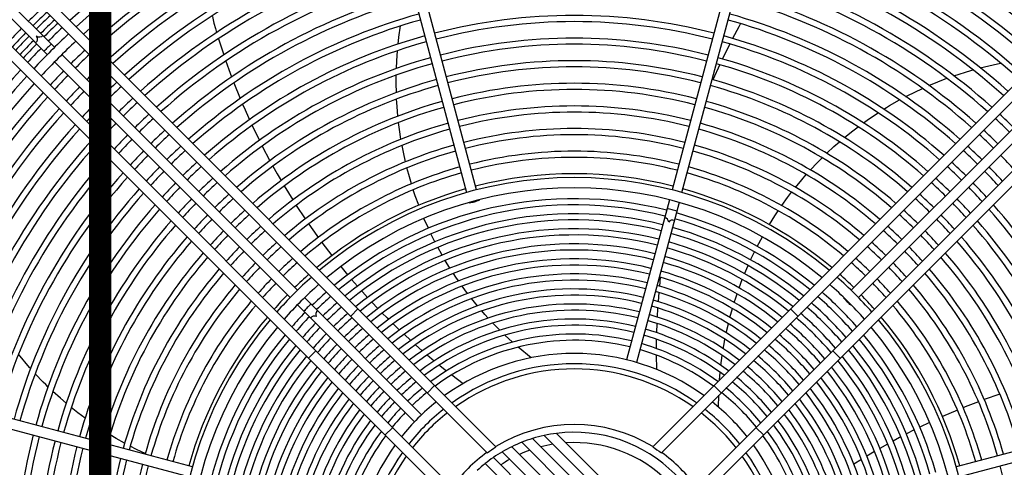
# Model space of a CAD drawing. Header units: centimetres. Extents: x -92429 to 178773, y 2337 to 428125.
# Tile 53 of 138: x 162343 to 162387, y 9171 to 9191. Entities that reach past the tile are written whole.
import ezdxf

# ---------------------------------------------------------------- set-up
doc = ezdxf.new("R2010")
doc.units = ezdxf.units.CM
doc.header["$LTSCALE"] = 50
doc.layers.add('Dach_Ist$0$RYSUNKOWE_NIEDRUK', color=6, linetype='Continuous', plot=False)
doc.layers.add('WL_urządzenia', color=1, linetype='Continuous')

msp = doc.modelspace()

# ---------------------------------------------------------------- linework, layer by layer
at = {"layer": 'Dach_Ist$0$RYSUNKOWE_NIEDRUK', "color": 8, "const_width": 1, "elevation": 2170}
msp.add_lwpolyline([(162474.34, 8804.997), (162761.334, 8893.291), (162225.915, 8893.291), (162346.373, 8893.291), (162346.373, 8733.149), (162346.373, 13607.706), (162346.373, 13508.773), (162262.567, 13508.773), (162671.299, 13508.773), (162444.719, 13577.681)], dxfattribs=at)
at = {"layer": 'WL_urządzenia', "color": 1, "linetype": 'Continuous'}
for p, q in [((162359.009, 9198.072, 2170), (162362.896, 9183.566, 2170)), ((162363.344, 9183.686, 2170), (162359.457, 9198.192, 2170)), ((162376.044, 9198.192, 2170), (162372.157, 9183.686, 2170)), ((162372.604, 9183.566, 2170), (162376.491, 9198.072, 2170)), ((162340.187, 9196.138, 2170), (162364.216, 9172.109, 2170)), ((162371.285, 9172.109, 2170), (162395.314, 9196.138, 2170)), ((162363.825, 9171.844, 2170), (162339.859, 9195.81, 2170)), ((162395.641, 9195.81, 2170), (162371.676, 9171.844, 2170)), ((162338.286, 9194.237, 2170), (162362.252, 9170.271, 2170)), ((162373.249, 9170.271, 2170), (162397.215, 9194.237, 2170)), ((162361.987, 9169.881, 2170), (162337.959, 9193.909, 2170)), ((162397.542, 9193.909, 2170), (162373.514, 9169.881, 2170)), ((162341.204, 9193.22, 2170), (162344.317, 9190.107, 2170)), ((162340.876, 9192.893, 2170), (162343.99, 9189.779, 2170)), ((162351.442, 9191.499, 2170), (162351.504, 9191.191, 2170)), ((162351.504, 9191.191, 2170), (162351.566, 9190.962, 2170)), ((162351.566, 9190.962, 2170), (162351.622, 9190.773, 2170)), ((162359.847, 9190.56, 2170), (162359.922, 9191.073, 2170)), ((162375.167, 9191.036, 2170), (162374.888, 9190.51, 2170)), ((162375.244, 9191.177, 2170), (162375.167, 9191.036, 2170)), ((162359.828, 9190.401, 2170), (162359.847, 9190.56, 2170)), ((162351.706, 9190.496, 2170), (162351.945, 9189.764, 2170)), ((162359.812, 9190.259, 2170), (162359.828, 9190.401, 2170)), ((162374.758, 9190.258, 2170), (162374.427, 9189.583, 2170)), ((162355.264, 9179.16, 2170), (162344.645, 9189.779, 2170)), ((162359.748, 9189.496, 2170), (162359.782, 9189.955, 2170)), ((162390.856, 9189.779, 2170), (162380.236, 9179.16, 2170)), ((162344.317, 9189.451, 2170), (162354.937, 9178.832, 2170)), ((162352.038, 9189.491, 2170), (162352.237, 9188.941, 2170)), ((162359.731, 9189.154, 2170), (162359.748, 9189.496, 2170)), ((162374.307, 9189.328, 2170), (162373.999, 9188.645, 2170)), ((162380.564, 9178.832, 2170), (162391.184, 9189.451, 2170)), ((162386.058, 9189.186, 2170), (162386.637, 9189.325, 2170)), ((162386.637, 9189.325, 2170), (162386.973, 9189.395, 2170)), ((162352.237, 9188.941, 2170), (162352.3, 9188.773, 2170)), ((162359.72, 9188.48, 2170), (162359.723, 9188.856, 2170)), ((162384.864, 9188.826, 2170), (162385.629, 9189.069, 2170)), ((162385.629, 9189.069, 2170), (162385.725, 9189.096, 2170)), ((162352.402, 9188.505, 2170), (162352.686, 9187.8, 2170)), ((162359.728, 9188.07, 2170), (162359.72, 9188.48, 2170)), ((162383.743, 9188.39, 2170), (162384.551, 9188.714, 2170)), ((162382.691, 9187.886, 2170), (162382.759, 9187.922, 2170)), ((162382.759, 9187.922, 2170), (162383.449, 9188.259, 2170)), ((162352.797, 9187.538, 2170), (162352.861, 9187.391, 2170)), ((162359.759, 9187.445, 2170), (162359.739, 9187.777, 2170)), ((162359.797, 9187.007, 2170), (162359.759, 9187.445, 2170)), ((162381.828, 9187.398, 2170), (162381.966, 9187.481, 2170)), ((162381.966, 9187.481, 2170), (162382.416, 9187.739, 2170)), ((162352.861, 9187.391, 2170), (162353.103, 9186.847, 2170)), ((162381.066, 9186.905, 2170), (162381.449, 9187.161, 2170)), ((162381.706, 9187.324, 2170), (162381.828, 9187.398, 2170)), ((162353.222, 9186.59, 2170), (162353.55, 9185.913, 2170)), ((162359.867, 9186.408, 2170), (162359.828, 9186.721, 2170)), ((162380.248, 9186.301, 2170), (162380.546, 9186.53, 2170)), ((162380.787, 9186.707, 2170), (162381.066, 9186.905, 2170)), ((162359.935, 9185.967, 2170), (162359.867, 9186.408, 2170)), ((162379.93, 9186.042, 2170), (162380.248, 9186.301, 2170)), ((162353.677, 9185.661, 2170), (162354.026, 9184.998, 2170)), ((162360.043, 9185.383, 2170), (162359.984, 9185.687, 2170)), ((162379.457, 9185.633, 2170), (162379.707, 9185.853, 2170)), ((162360.139, 9184.95, 2170), (162360.043, 9185.383, 2170)), ((162379.135, 9185.334, 2170), (162379.457, 9185.633, 2170)), ((162354.16, 9184.752, 2170), (162354.355, 9184.407, 2170)), ((162378.4, 9184.584, 2170), (162378.707, 9184.91, 2170)), ((162378.707, 9184.91, 2170), (162378.928, 9185.133, 2170)), ((162354.355, 9184.407, 2170), (162354.53, 9184.104, 2170)), ((162360.283, 9184.383, 2170), (162360.206, 9184.677, 2170)), ((162360.407, 9183.958, 2170), (162360.283, 9184.383, 2170)), ((162378.007, 9184.14, 2170), (162378.21, 9184.373, 2170)), ((162354.672, 9183.863, 2170), (162355.062, 9183.23, 2170)), ((162377.725, 9183.798, 2170), (162378.007, 9184.14, 2170)), ((162360.581, 9183.422, 2170), (162360.49, 9183.692, 2170)), ((162360.736, 9182.991, 2170), (162360.581, 9183.422, 2170)), ((162377.367, 9183.335, 2170), (162377.55, 9183.577, 2170)), ((162355.212, 9182.994, 2170), (162355.217, 9182.987, 2170)), ((162355.217, 9182.987, 2170), (162355.622, 9182.375, 2170)), ((162363.016, 9183.118, 2170), (162363.023, 9183.095, 2170)), ((162363.47, 9183.215, 2170), (162363.464, 9183.238, 2170)), ((162372.037, 9183.238, 2170), (162370.106, 9176.031, 2170)), ((162372.484, 9183.118, 2170), (162370.553, 9175.911, 2170)), ((162377.108, 9182.976, 2170), (162377.367, 9183.335, 2170)), ((162376.793, 9182.509, 2170), (162376.949, 9182.746, 2170)), ((162355.779, 9182.146, 2170), (162356.149, 9181.623, 2170)), ((162361.17, 9181.956, 2170), (162360.973, 9182.402, 2170)), ((162376.549, 9182.121, 2170), (162376.793, 9182.509, 2170)), ((162361.347, 9181.584, 2170), (162361.289, 9181.704, 2170)), ((162356.149, 9181.623, 2170), (162356.209, 9181.542, 2170)), ((162356.373, 9181.318, 2170), (162356.822, 9180.728, 2170)), ((162361.468, 9181.346, 2170), (162361.347, 9181.584, 2170)), ((162376, 9181.141, 2170), (162376.23, 9181.572, 2170)), ((162361.792, 9180.747, 2170), (162361.598, 9181.098, 2170)), ((162375.702, 9180.531, 2170), (162375.816, 9180.773, 2170)), ((162375.816, 9180.773, 2170), (162375.875, 9180.893, 2170)), ((162362.145, 9180.159, 2170), (162361.934, 9180.504, 2170)), ((162357.219, 9180.231, 2170), (162357.53, 9179.855, 2170)), ((162362.406, 9179.759, 2170), (162362.298, 9179.921, 2170)), ((162371.664, 9180.055, 2170), (162371.66, 9180.028, 2170)), ((162375.43, 9179.907, 2170), (162375.588, 9180.277, 2170)), ((162357.711, 9179.643, 2170), (162357.973, 9179.341, 2170)), ((162362.527, 9179.582, 2170), (162362.406, 9179.759, 2170)), ((162371.628, 9179.748, 2170), (162371.586, 9179.344, 2170)), ((162375.184, 9179.267, 2170), (162375.326, 9179.646, 2170)), ((162358.159, 9179.132, 2170), (162358.201, 9179.084, 2170)), ((162358.201, 9179.084, 2170), (162358.428, 9178.835, 2170)), ((162362.938, 9179.015, 2170), (162362.692, 9179.348, 2170)), ((162371.56, 9179.061, 2170), (162371.527, 9178.654, 2170)), ((162375.029, 9178.815, 2170), (162375.091, 9179, 2170)), ((162355.592, 9178.832, 2170), (162360.868, 9173.556, 2170)), ((162358.619, 9178.63, 2170), (162358.896, 9178.338, 2170)), ((162363.383, 9178.457, 2170), (162363.117, 9178.785, 2170)), ((162374.964, 9178.611, 2170), (162375.029, 9178.815, 2170)), ((162379.909, 9178.832, 2170), (162379.892, 9178.815, 2170)), ((162355.264, 9178.504, 2170), (162360.541, 9173.228, 2170)), ((162357.668, 9178.002, 2170), (162357.996, 9178.329, 2170)), ((162359.092, 9178.137, 2170), (162359.307, 9177.919, 2170)), ((162363.716, 9178.071, 2170), (162363.576, 9178.23, 2170)), ((162371.508, 9178.369, 2170), (162371.484, 9177.957, 2170)), ((162374.771, 9177.938, 2170), (162374.882, 9178.337, 2170)), ((162377.505, 9178.329, 2170), (162377.833, 9178.002, 2170)), ((162380.22, 9178.487, 2170), (162380.236, 9178.504, 2170)), ((162359.307, 9177.919, 2170), (162359.376, 9177.85, 2170)), ((162359.577, 9177.653, 2170), (162359.87, 9177.371, 2170)), ((162363.864, 9177.907, 2170), (162363.716, 9178.071, 2170)), ((162364.388, 9177.363, 2170), (162364.074, 9177.683, 2170)), ((162371.47, 9177.669, 2170), (162371.456, 9177.253, 2170)), ((162374.605, 9177.244, 2170), (162374.7, 9177.655, 2170)), ((162360.076, 9177.177, 2170), (162360.377, 9176.9, 2170)), ((162364.961, 9176.823, 2170), (162364.616, 9177.141, 2170)), ((162371.448, 9176.903, 2170), (162371.444, 9176.539, 2170)), ((162371.449, 9176.961, 2170), (162371.448, 9176.903, 2170)), ((162374.506, 9176.743, 2170), (162374.545, 9176.952, 2170)), ((162355.767, 9176.101, 2170), (162356.095, 9176.428, 2170)), ((162360.59, 9176.709, 2170), (162360.899, 9176.436, 2170)), ((162365.801, 9176.121, 2170), (162365.214, 9176.6, 2170)), ((162374.468, 9176.526, 2170), (162374.506, 9176.743, 2170)), ((162379.406, 9176.428, 2170), (162379.734, 9176.101, 2170)), ((162343.184, 9175.689, 2170), (162342.691, 9176.277, 2170)), ((162361.118, 9176.249, 2170), (162361.437, 9175.981, 2170)), ((162371.444, 9176.243, 2170), (162371.454, 9175.6, 2170)), ((162374.362, 9175.779, 2170), (162374.421, 9176.223, 2170)), ((162343.235, 9175.632, 2170), (162343.184, 9175.689, 2170)), ((162361.663, 9175.796, 2170), (162361.708, 9175.759, 2170)), ((162361.708, 9175.759, 2170), (162361.992, 9175.532, 2170)), ((162374.298, 9175.122, 2170), (162374.328, 9175.462, 2170)), ((162350.53, 9171.2, 2170), (162336.024, 9175.087, 2170)), ((162343.804, 9175.026, 2170), (162343.445, 9175.4, 2170)), ((162343.918, 9174.912, 2170), (162343.804, 9175.026, 2170)), ((162362.226, 9175.349, 2170), (162362.738, 9174.961, 2170)), ((162399.477, 9175.087, 2170), (162384.97, 9171.2, 2170)), ((162335.904, 9174.639, 2170), (162350.41, 9170.752, 2170)), ((162344.02, 9174.812, 2170), (162343.918, 9174.912, 2170)), ((162344.581, 9174.293, 2170), (162344.24, 9174.602, 2170)), ((162361.126, 9174.544, 2170), (162361.454, 9174.871, 2170)), ((162374.047, 9174.871, 2170), (162374.375, 9174.544, 2170)), ((162385.09, 9170.752, 2170), (162399.597, 9174.639, 2170)), ((162344.84, 9174.069, 2170), (162344.581, 9174.293, 2170)), ((162374.253, 9173.9, 2170), (162374.261, 9174.429, 2170)), ((162385.977, 9174.139, 2170), (162385.38, 9173.907, 2170)), ((162386.93, 9174.481, 2170), (162386.238, 9174.237, 2170)), ((162386.938, 9174.484, 2170), (162386.93, 9174.481, 2170)), ((162345.365, 9173.645, 2170), (162345.07, 9173.879, 2170)), ((162385.03, 9173.763, 2170), (162384.349, 9173.47, 2170)), ((162385.38, 9173.907, 2170), (162385.287, 9173.869, 2170)), ((162345.692, 9173.398, 2170), (162345.365, 9173.645, 2170)), ((162346.204, 9173.039, 2170), (162345.93, 9173.228, 2170)), ((162383.771, 9173.206, 2170), (162383.331, 9172.994, 2170)), ((162346.573, 9172.798, 2170), (162346.204, 9173.039, 2170)), ((162359.225, 9172.643, 2170), (162359.553, 9172.97, 2170)), ((162375.948, 9172.97, 2170), (162376.276, 9172.643, 2170)), ((162383.082, 9172.871, 2170), (162382.725, 9172.689, 2170)), ((162347.088, 9172.486, 2170), (162346.817, 9172.647, 2170)), ((162347.477, 9172.267, 2170), (162347.088, 9172.486, 2170)), ((162373.889, 9164.468, 2170), (162365.873, 9172.484, 2170)), ((162366.393, 9172.62, 2170), (162374.024, 9164.988, 2170)), ((162374.12, 9165.548, 2170), (162366.953, 9172.715, 2170)), ((162382.421, 9172.53, 2170), (162382.124, 9172.37, 2170)), ((162382.477, 9172.56, 2170), (162382.421, 9172.53, 2170)), ((162348.004, 9171.993, 2170), (162347.728, 9172.133, 2170)), ((162348.404, 9171.802, 2170), (162348.004, 9171.993, 2170)), ((162364.506, 9171.884, 2170), (162373.289, 9163.102, 2170)), ((162373.518, 9163.528, 2170), (162364.933, 9172.113, 2170)), ((162365.388, 9172.314, 2170), (162373.719, 9163.983, 2170)), ((162381.286, 9171.895, 2170), (162381.023, 9171.739, 2170)), ((162381.879, 9172.234, 2170), (162381.529, 9172.036, 2170)), ((162373.034, 9162.701, 2170), (162364.106, 9171.629, 2170)), ((162380.699, 9171.541, 2170), (162380.354, 9171.325, 2170)), ((162381.023, 9171.739, 2170), (162380.939, 9171.688, 2170)), ((162363.73, 9171.35, 2170), (162372.754, 9162.325, 2170))]:
    msp.add_line(p, q, dxfattribs=at)
for points in [[(162343.788, 9190.636, -0.407676), (162343.492, 9190.605, -0.407676), (162343.46, 9190.308)], [(162344.167, 9190.257, -0.037253), (162343.997, 9190.099, -0.037253), (162343.84, 9189.929)], [(162363.47, 9183.215, -0.037253), (162363.244, 9183.164, -0.037253), (162363.023, 9183.095)], [(162363.023, 9183.095, -0.037253), (162363.249, 9183.147)], [(162363.249, 9183.147, -0.037253), (162363.47, 9183.215)], [(162372.378, 9182.722, -0.037253), (162372.157, 9182.79, -0.037253), (162371.931, 9182.842)], [(162372.267, 9182.305, 0.374287), (162372.008, 9182.235, 0.374287), (162371.819, 9182.425)], [(162355.882, 9178.542, -0.037253), (162355.712, 9178.384, -0.037253), (162355.555, 9178.214)], [(162380.22, 9178.487, -0.037253), (162380.062, 9178.657, -0.037253), (162379.892, 9178.815)], [(162379.892, 9178.815, -0.037253), (162380.05, 9178.645)], [(162380.05, 9178.645, -0.037253), (162380.22, 9178.487)], [(162356.187, 9178.237, 0.374287), (162356.119, 9177.977, 0.374287), (162355.86, 9177.909)], [(162363.825, 9171.844, 0.016414), (162364.216, 9172.109)], [(162371.285, 9172.109, 0.016414), (162371.676, 9171.844)]]:
    msp.add_lwpolyline(points, format="xyb", dxfattribs=at)
msp.add_circle((162367.75, 9166.346, 2170), 47.277, dxfattribs=at)
for radius, start, end in [(47.277, 229.4416, 220.5584), (42.566, 227.9961, 222.0039), (42.222, 228.0205, 221.9795), (42.012, 228.0356, 221.9644), (33.372, 47.7066, 132.2934), (32.908, 47.7448, 132.2552), (33.769, 105.3932, 132.3252), (33.769, 47.6748, 74.6068), (32.329, 105.4107, 132.206), (32.051, 105.4143, 132.1817), (32.051, 47.8183, 74.5857), (32.329, 47.794, 74.5893), (31.31, 105.4241, 132.1149), (31.31, 47.8851, 74.5759), (31.032, 105.4279, 132.0891), (31.032, 47.9109, 74.5721), (30.291, 105.4384, 132.0178), (30.291, 47.9822, 74.5616), (30.013, 105.4424, 131.9901), (30.013, 48.0099, 74.5576), (29.272, 105.4536, 131.9139), (29.272, 48.0861, 74.5464), (28.994, 105.458, 131.8843), (28.994, 48.1157, 74.542), (28.253, 105.47, 131.8025), (27.975, 105.4747, 131.7707), (27.975, 48.2293, 74.5253), (28.253, 48.1975, 74.53), (27.234, 105.4876, 131.6827), (26.956, 105.4926, 131.6484), (26.956, 48.3516, 74.5074), (27.234, 48.3173, 74.5124), (35.029, 133.1802, 134.6209), (34.751, 133.1656, 134.6179), (34.538, 133.1543, 134.6155), (26.215, 105.5065, 131.5536), (25.196, 75.527, 104.473), (26.215, 48.4464, 74.4935), (34.26, 133.1393, 134.6124), (34.048, 133.1277, 134.61), (33.769, 133.1123, 134.6068), (25.937, 105.512, 131.5166), (24.918, 75.5329, 104.4671), (25.937, 48.4834, 74.488), (35.029, 135.3791, 136.8198), (34.751, 135.3821, 136.8344), (34.538, 135.3845, 136.8457), (33.372, 133.0898, 136.9102), (25.196, 105.527, 131.414), (24.177, 75.5492, 104.4508), (25.196, 48.586, 74.473), (34.26, 135.3876, 136.8607), (34.048, 135.39, 136.8723), (32.908, 133.0629, 136.9371), (24.918, 105.5329, 131.374), (23.899, 75.5556, 104.4444), (24.918, 48.626, 74.4671), (33.769, 135.3932, 136.8877), (32.329, 133.0281, 134.5893), (32.051, 133.011, 134.5857), (24.177, 105.5492, 131.2627), (24.177, 48.7373, 74.4508), (31.31, 132.9639, 134.5759), (23.899, 105.5556, 131.2191), (23.158, 75.5734, 104.4266), (22.88, 75.5804, 104.4196), (23.899, 48.7809, 74.4444), (33.372, 137.7066, 222.2934), (33.769, 137.6748, 164.6068), (32.329, 135.4107, 136.9719), (32.051, 135.4143, 136.989), (31.032, 132.9457, 134.5721), (32.908, 137.7448, 222.2552), (31.31, 135.4241, 137.0361), (30.291, 132.8954, 134.5616), (30.013, 132.8759, 134.5576), (23.158, 105.5734, 131.098), (22.88, 105.5804, 131.0505), (22.139, 75.5998, 104.4002), (22.88, 48.9495, 74.4196), (23.158, 48.902, 74.4266), (32.329, 137.794, 164.5893), (32.051, 137.8183, 164.5857), (31.032, 135.4279, 137.0543), (21.861, 75.6074, 104.3926), (30.291, 135.4384, 137.1046), (29.272, 132.8221, 134.5464), (28.994, 132.8012, 134.542), (22.139, 105.5998, 130.9181), (21.12, 75.6287, 104.3713), (22.139, 49.0819, 74.4002), (31.31, 137.8851, 164.5759), (31.032, 137.9109, 164.5721), (30.013, 135.4424, 137.1241), (28.253, 132.7435, 134.53), (21.861, 105.6074, 130.8661), (20.842, 75.6371, 104.3629), (21.861, 49.1339, 74.3926), (28.253, 45.47, 47.2565), (30.291, 137.9822, 164.5616), (29.272, 135.4536, 137.1779), (28.994, 135.458, 137.1988), (27.975, 132.7211, 134.5253), (21.12, 105.6287, 130.7208), (21.12, 49.2792, 74.3713), (27.975, 45.4747, 47.2789), (30.013, 138.0099, 164.5576), (28.253, 135.47, 137.2565), (27.234, 132.659, 134.5124), (26.956, 132.6349, 134.5074), (20.842, 105.6371, 130.6636), (20.101, 75.6606, 104.3394), (19.823, 75.6699, 104.3301), (20.842, 49.3364, 74.3629), (26.956, 45.4926, 47.3651), (27.234, 45.4876, 47.341), (29.272, 138.0861, 164.5464), (28.994, 138.1157, 164.542), (27.975, 135.4747, 137.2789), (26.215, 132.568, 134.4935), (20.101, 105.6606, 130.5034), (20.101, 49.4966, 74.3394), (26.215, 45.5065, 47.432), (27.234, 135.4876, 137.341), (26.956, 135.4926, 137.3651), (25.937, 132.5419, 134.488), (19.823, 105.6699, 130.4402), (19.082, 75.6959, 104.3041), (19.823, 49.5598, 74.3301), (25.937, 45.512, 47.4581), (26.956, 42.6349, 44.5074), (28.253, 138.1975, 164.53), (27.975, 138.2293, 164.5253), (25.196, 132.4696, 134.473), (18.804, 75.7062, 104.2938), (25.196, 45.527, 47.5304), (27.234, 138.3173, 164.5124), (26.215, 135.5065, 137.432), (25.937, 135.512, 137.4581), (24.918, 132.4413, 134.4671), (19.082, 105.6959, 130.2628), (18.804, 105.7062, 130.1926), (18.063, 75.7351, 104.2649), (18.804, 49.8074, 74.2938), (19.082, 49.7372, 74.3041), (24.918, 45.5329, 47.5587), (25.937, 42.5419, 44.488), (26.215, 42.568, 44.4935), (26.956, 138.3516, 164.5074), (25.196, 135.527, 137.5304), (24.177, 132.3628, 134.4508), (23.899, 132.3321, 134.4444), (17.891, 50.0533, 129.9467), (23.899, 45.5556, 47.6679), (24.177, 45.5492, 47.6372), (25.196, 42.4696, 44.473), (26.215, 138.4464, 164.4935), (25.937, 138.4834, 164.488), (24.918, 135.5329, 137.5587), (23.158, 132.2467, 134.4266), (18.063, 105.7351, 129.9949), (17.428, 50.1881, 129.8119), (18.063, 50.0051, 74.2649), (23.158, 45.5734, 47.7533), (24.918, 42.4413, 44.4671), (25.196, 138.586, 164.473), (24.177, 135.5492, 137.6372), (23.899, 135.5556, 137.6679), (22.88, 132.2132, 134.4196), (16.94, 75.7839, 129.6621), (16.662, 75.797, 129.5728), (22.88, 45.5804, 47.7868), (23.899, 42.3321, 44.4444), (24.177, 42.3628, 44.4508), (25.196, 15.527, 41.414), (24.918, 138.626, 164.4671), (23.158, 135.5734, 137.7533), (22.139, 132.1199, 134.4002), (21.861, 132.0832, 134.3926), (16.262, 75.8165, 129.439), (16.94, 50.3379, 74.2161), (21.861, 45.6074, 47.9168), (22.139, 45.5998, 47.8801), (23.158, 42.2467, 44.4266), (24.918, 15.5329, 41.374), (24.177, 138.7373, 164.4508), (23.899, 138.7809, 164.4444), (22.88, 135.5804, 137.7868), (15.984, 75.8307, 129.342), (16.662, 50.4272, 74.203), (22.88, 42.2132, 44.4196), (23.899, 15.5556, 41.2191), (24.177, 15.5492, 41.2627), (22.139, 135.5998, 137.8801), (21.861, 135.6074, 137.9168), (21.12, 131.9808, 134.3713), (20.842, 131.9405, 134.3629), (15.585, 75.852, 129.1964), (15.307, 75.8675, 129.0906), (15.984, 50.658, 74.1693), (16.262, 50.561, 74.1835), (20.842, 45.6371, 48.0595), (21.12, 45.6287, 48.0192), (21.861, 42.0832, 44.3926), (22.139, 42.1199, 44.4002), (23.158, 138.902, 164.4266), (22.88, 138.9495, 164.4196), (20.101, 131.8276, 134.3394), (14.907, 75.8908, 128.9317), (15.585, 50.8036, 74.148), (20.101, 45.6606, 48.1724), (22.88, 15.5804, 41.0505), (23.158, 15.5734, 41.098), (22.139, 139.0819, 164.4002), (21.12, 135.6287, 138.0192), (20.842, 135.6371, 138.0595), (19.823, 131.783, 134.3301), (14.629, 75.9077, 128.8158), (15.307, 50.9094, 74.1325), (19.823, 45.6699, 48.217), (20.842, 41.9405, 44.3629), (21.12, 41.9808, 44.3713), (22.139, 15.5998, 40.9181), (21.861, 139.1339, 164.3926), (20.101, 135.6606, 138.1724), (19.082, 131.658, 134.3041), (18.804, 131.6085, 134.2938), (14.23, 75.9332, 128.6415), (14.629, 51.1842, 74.0923), (14.907, 51.0683, 74.1092), (18.804, 45.7062, 48.3915), (19.082, 45.6959, 48.342), (20.101, 41.8276, 44.3394), (21.861, 15.6074, 40.8661), (21.12, 139.2792, 164.3713), (20.842, 139.3364, 164.3629), (19.823, 135.6699, 138.217), (18.063, 131.4692, 134.2649), (13.951, 75.9518, 128.5142), (13.552, 75.9799, 128.3222), (14.23, 51.3585, 74.0668), (18.063, 45.7351, 48.5308), (19.823, 41.783, 44.3301), (20.842, 15.6371, 40.6636), (21.12, 15.6287, 40.7208), (19.082, 135.6959, 138.342), (18.804, 135.7062, 138.3915), (17.891, 131.4353, 138.5647), (17.428, 131.3403, 138.6597), (13.274, 76.0004, 128.1816), (13.951, 51.4858, 74.0482), (17.428, 41.3403, 48.6597), (17.891, 41.4353, 48.5647), (18.804, 41.6085, 44.2938), (19.082, 41.658, 44.3041), (20.101, 139.4966, 164.3394), (19.823, 139.5598, 164.3301), (16.94, 131.2348, 134.2161), (12.874, 76.0314, 127.969), (13.274, 51.8184, 73.9996), (13.552, 51.6778, 74.0201), (16.94, 41.2348, 48.7652), (19.823, 15.6699, 40.4402), (20.101, 15.6606, 40.5034), (19.082, 139.7372, 164.3041), (18.063, 135.7351, 138.5308), (16.662, 131.1719, 134.203), (16.262, 131.0777, 134.1835), (12.596, 76.0542, 127.8129), (12.197, 76.0887, 127.5762), (12.874, 52.031, 73.9686), (16.262, 41.0777, 48.9223), (16.662, 41.1719, 48.8281), (18.063, 41.4692, 44.2649), (19.082, 15.6959, 40.2628), (18.804, 139.8074, 164.2938), (16.94, 135.7839, 138.7652), (15.984, 131.0093, 134.1693), (15.585, 130.9069, 134.148), (11.919, 76.1141, 127.402), (12.596, 52.1871, 73.9458), (15.585, 40.9069, 49.0931), (15.984, 41.0093, 48.9907), (18.804, 15.7062, 40.1926), (17.891, 140.0533, 219.9467), (18.063, 140.0051, 164.2649), (16.662, 135.797, 138.8281), (16.262, 135.8165, 138.9223), (15.307, 130.8324, 134.1325), (14.907, 130.7205, 134.1092), (11.519, 76.1528, 127.1369), (11.919, 52.598, 73.8858), (12.197, 52.4238, 73.9113), (14.907, 40.7205, 49.2795), (15.307, 40.8324, 49.1676), (17.891, 320.0533, 39.9467), (18.063, 15.7351, 39.9949), (17.428, 140.1881, 219.8119), (15.984, 135.8307, 138.9907), (15.585, 135.852, 139.0931), (14.629, 130.639, 134.0923), (11.241, 76.1813, 126.9411), (11.519, 52.8631, 73.8472), (14.629, 40.639, 49.361), (17.428, 320.1881, 39.8119), (16.94, 140.3379, 194.2161), (16.662, 140.4272, 194.203), (15.307, 135.8675, 139.1676), (14.23, 130.5163, 134.0668), (13.951, 130.4267, 134.0482), (10.842, 76.2249, 126.642), (10.563, 76.2571, 126.4203), (10.842, 53.358, 73.7751), (11.241, 53.0589, 73.8187), (13.951, 40.4267, 49.5733), (14.23, 40.5163, 49.4837), (16.662, 15.797, 39.5728), (16.94, 15.7839, 39.6621), (16.262, 140.561, 194.1835), (15.984, 140.658, 194.1693), (14.907, 135.8908, 139.2795), (14.629, 135.9077, 139.361), (13.552, 130.2916, 134.0201), (13.274, 130.1927, 133.9996), (9.967, 54.0971, 125.9029), (10.563, 53.5797, 73.7429), (13.274, 40.1927, 49.8073), (13.552, 40.2916, 49.7084), (15.984, 15.8307, 39.342), (16.262, 15.8165, 39.439), (15.585, 140.8036, 194.148), (15.307, 140.9094, 194.1325), (14.23, 135.9332, 139.4837), (13.951, 135.9518, 139.5733), (12.874, 130.0432, 133.9686), (12.596, 129.9335, 133.9458), (12.596, 39.9335, 50.0665), (12.874, 40.0432, 49.9568), (15.307, 15.8675, 39.0906), (15.585, 15.852, 39.1964), (14.907, 141.0683, 194.1092), (14.629, 141.1842, 194.0923), (13.552, 135.9799, 139.7084), (13.274, 136.0004, 139.8073), (12.197, 129.7671, 133.9113), (11.919, 129.6446, 133.8858), (9.504, 54.5449, 125.4551), (9.27, 54.7878, 125.2122), (11.919, 39.6446, 50.3554), (12.197, 39.7671, 50.2329), (14.629, 15.9077, 38.8158), (14.907, 15.8908, 38.9317), (14.23, 141.3585, 194.0668), (13.951, 141.4858, 194.0482), (12.874, 136.0314, 139.9568), (12.596, 136.0542, 140.0665), (11.519, 129.4583, 133.8472), (11.241, 129.3208, 133.8187), (11.241, 39.3208, 50.6792), (11.519, 39.4583, 50.5417), (13.951, 15.9518, 38.5142), (14.23, 15.9332, 38.6415), (13.552, 141.6778, 194.0201), (13.274, 141.8184, 193.9996), (12.197, 136.0887, 140.2329), (11.919, 136.1142, 140.3554), (10.842, 129.1108, 133.7751), (10.563, 128.9552, 133.7429), (10.563, 38.9552, 51.0448), (10.842, 39.1108, 50.8892), (13.274, 16.0004, 38.1816), (13.552, 15.9799, 38.3222), (12.874, 142.031, 193.9686), (11.519, 136.1528, 140.5417), (11.241, 136.1813, 140.6792), (9.967, 128.5921, 141.4079), (9.967, 38.5921, 51.4079), (12.874, 16.0314, 37.969), (12.596, 142.1871, 193.9458), (12.197, 142.4238, 193.9113), (10.842, 136.2249, 140.8892), (10.563, 136.2571, 141.0448), (9.504, 128.2782, 141.7218), (9.504, 38.2782, 51.7218), (12.197, 16.0887, 37.5762), (12.596, 16.0542, 37.8129), (11.919, 142.598, 193.8858), (11.519, 142.8631, 193.8472), (9.27, 128.1079, 141.8921), (9.27, 38.1079, 51.8921), (11.519, 16.1528, 37.1369), (11.919, 16.1142, 37.402), (11.241, 143.0589, 193.8187), (10.842, 143.358, 193.7751), (6.77, 58.461, 121.539), (6.418, 352.8711, 97.1289), (10.842, 16.2249, 36.642), (11.241, 16.1813, 36.9411), (25.196, 165.527, 194.473), (24.918, 165.5329, 194.4671), (24.177, 165.5492, 194.4508), (10.563, 143.5797, 193.7429), (6.419, 107.007, 111.5996), (6.418, 102.2029, 107.0018), (6.419, 97.1365, 102.2092), (10.563, 16.2571, 36.4203), (23.899, 165.5556, 194.4444), (23.158, 165.5734, 194.4266), (22.88, 165.5804, 194.4196), (9.967, 144.0971, 215.9029), (6.418, 120.3581, 124.5979), (6.419, 116.0378, 120.3606), (6.418, 111.5954, 116.0345), (5.955, 109.6527, 114.4964), (5.955, 99.2833, 104.6062), (5.955, 356.4231, 93.5769), (9.967, 324.0971, 35.9029), (22.139, 165.5998, 194.4002), (21.861, 165.6074, 194.3926), (21.12, 165.6287, 194.3713), (20.842, 165.6371, 194.3629), (9.504, 144.5449, 215.4551), (9.27, 144.7878, 215.2122), (6.77, 125.5424, 144.4576), (6.419, 124.5997, 128.7818), (5.955, 119.1911, 123.7791), (6.77, 35.5424, 54.4576), (9.27, 324.7878, 35.2122), (9.504, 324.5449, 35.4551), (20.101, 165.6606, 194.3394), (19.823, 165.6699, 194.3301), (6.418, 128.7808, 132.9305), (19.823, 345.6699, 14.3301)]:
    msp.add_arc((162367.75, 9166.346, 2170), radius, start, end, dxfattribs=at)

doc.saveas('drawing.dxf')
